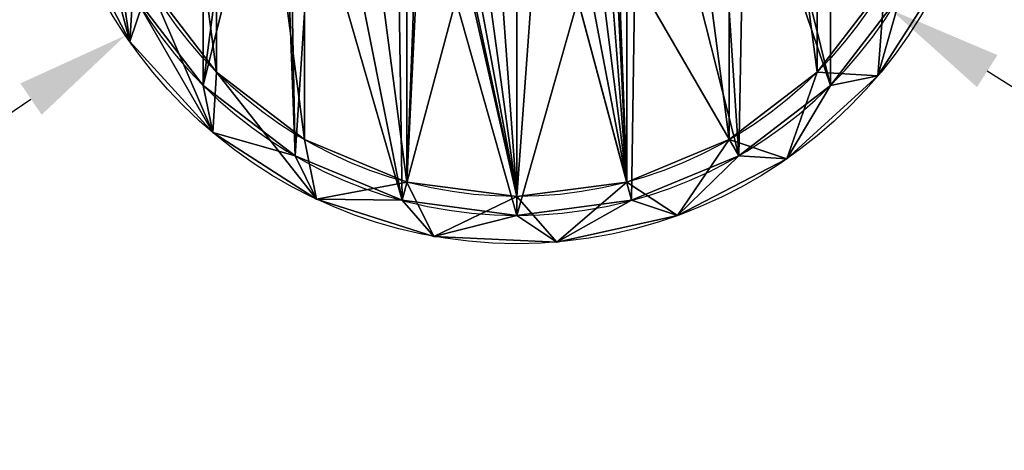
# Model space of a CAD drawing. Extents: x -741 to 1399, y -683 to 188.
# Tile 5 of 13: x -103 to 1, y -122 to -76. Entities that reach past the tile are written whole.
import ezdxf

# ---------------------------------------------------------------- set-up
doc = ezdxf.new("R2010")
doc.units = 0
doc.layers.get('0').update_dxf_attribs({"color": 13, "linetype": 'CONTINUOUS'})
doc.layers.get('DEFPOINTS').update_dxf_attribs({"linetype": 'CONTINUOUS'})
doc.styles.add('TAHOMA', font='tahoma.ttf')
doc.dimstyles.new('DIMSTYLE1', dxfattribs={"dimtxt": 24.132632, "dimasz": 12.066316, "dimexe": 12.066316, "dimexo": 12.066316, "dimgap": 2.413263, "dimtad": 0, "dimtih": 1, "dimtoh": 1, "dimdec": 0, "dimzin": 0, "dimtxsty": 'TAHOMA', "dimcen": 0.09, "dimazin": 3, "dimtfac": 1, "dimtdec": 4, "dimtofl": 0, "dimtmove": 0, "dimatfit": 3, "dimtolj": 1, "dimtzin": 0})

# ---------------------------------------------------------------- blocks, each defined once
blk = doc.blocks.new('*D2')
at = {"color": 0}
for p, q in [((-50.45, -49.62), (-50.27, -49.62)), ((-50.36, -49.71), (-50.36, -49.53)), ((-591.52, -414.15), (-101.84, -84.29)), ((-603.59, -414.15), (-591.52, -414.15))]:
    blk.add_line(p, q, dxfattribs=at)
blk.add_solid([(-100.71, -85.96), (-102.96, -82.63), (-91.83, -77.55)], dxfattribs=at)
at = {"layer": 'DEFPOINTS', "color": 0}
for p in [(-8.89, -21.69), (-91.83, -77.55)]:
    blk.add_point(p, dxfattribs=at)
at = {"color": 0, "insert": (-671.23, -414.15), "char_height": 24.1326, "attachment_point": 5, "style": 'TAHOMA'}
blk.add_mtext('\\A1;%%c100mm', dxfattribs=at)
blk = doc.blocks.new('*D3')
at = {"color": 0}
for p, q in [((-50.45, -49.62), (-50.27, -49.62)), ((-50.36, -49.71), (-50.36, -49.53)), ((888.53, -647.1), (-0.53, -81.33)), ((900.59, -647.1), (888.53, -647.1))]:
    blk.add_line(p, q, dxfattribs=at)
blk.add_solid([(0.55, -79.63), (-1.61, -83.03), (-10.71, -74.85)], dxfattribs=at)
at = {"layer": 'DEFPOINTS', "color": 0}
for p in [(-90.01, -24.39), (-10.71, -74.85)]:
    blk.add_point(p, dxfattribs=at)
at = {"color": 0, "insert": (979.33, -647.1), "char_height": 24.1326, "attachment_point": 5, "style": 'TAHOMA'}
blk.add_mtext('\\A1;DIA 94mm', dxfattribs=at)
blk = doc.blocks.new('*D8')
at = {"color": 0}
for p, q in [((-50.45, -49.62), (-50.27, -49.62)), ((-50.36, -49.71), (-50.36, -49.53)), ((-230.89, -123.15), (-70.8, -57.94)), ((-242.96, -123.15), (-230.89, -123.15))]:
    blk.add_line(p, q, dxfattribs=at)
blk.add_solid([(-70.04, -59.81), (-71.55, -56.08), (-59.62, -53.39)], dxfattribs=at)
at = {"layer": 'DEFPOINTS', "color": 0}
for p in [(-41.1, -45.85), (-59.62, -53.39)]:
    blk.add_point(p, dxfattribs=at)
at = {"color": 0, "insert": (-471.76, -123.15), "char_height": 24.1326, "attachment_point": 5, "style": 'TAHOMA'}
blk.add_mtext('\\A1;DIA 20mm (profondeur 90mm)', dxfattribs=at)

msp = doc.modelspace()

# ---------------------------------------------------------------- linework, layer by layer
for p, q in [((-91.38, -78.21, 635), (-91.38, -78.21, 715)), ((-82.18, -81.44, 135), (-82.18, -81.44, 635)), ((-18.54, -81.44, 135), (-18.54, -81.44, 635)), ((-12.13, -81.84, 635), (-12.13, -81.84, 715)), ((-83.59, -82.85, 725), (-83.59, -82.85, 715)), ((-17.13, -82.85, 725), (-17.13, -82.85, 715)), ((-82.58, -87.85, 635), (-82.58, -87.85, 715)), ((-72.86, -88.59, 135), (-72.86, -88.59, 635)), ((-27.86, -88.59, 135), (-27.86, -88.59, 635)), ((-73.86, -90.32, 725), (-73.86, -90.32, 715)), ((-26.86, -90.32, 725), (-26.86, -90.32, 715)), ((-21.77, -90.64, 635), (-21.77, -90.64, 715)), ((-62.01, -93.09, 135), (-62.01, -93.09, 635)), ((-38.71, -93.09, 135), (-38.71, -93.09, 635)), ((-71.59, -94.89, 635), (-71.59, -94.89, 715)), ((-50.36, -94.62, 135), (-50.36, -94.62, 635)), ((-62.52, -95.02, 725), (-62.52, -95.02, 715)), ((-38.2, -95.02, 725), (-38.2, -95.02, 715)), ((-50.36, -96.62, 725), (-50.36, -96.62, 715)), ((-33.36, -96.64, 635), (-33.36, -96.64, 715)), ((-59.15, -98.84, 635), (-59.15, -98.84, 715)), ((-46.11, -99.44, 635), (-46.11, -99.44, 715))]:
    msp.add_line(p, q)
for centre, radius in [((-50.36, -49.62, 635), 50), ((-50.36, -49.62, 715), 50), ((-50.36, -49.62, 635), 45), ((-50.36, -49.62, 135), 45)]:
    msp.add_circle(centre, radius)
at = {"extrusion": (0, 0, -1)}
for centre in [(50.36, -49.62, -715), (50.36, -49.62, -725)]:
    msp.add_circle(centre, 47, dxfattribs=at)

# ---------------------------------------------------------------- dimensions: what is measured, and where the dimension line sits
at = {"color": 250}
dim = msp.add_diameter_dim_2p(p1=(-8.89, -21.69, 28.15), p2=(-91.83, -77.55, 28.15), dimstyle='DIMSTYLE1', override={"dimpost": 'mm'}, dxfattribs=at)
dim.commit()
dim.dimension.update_dxf_attribs({"geometry": '*D2', "text_midpoint": (-671.23, -414.15, 28.15), "dimtype": 163})
for p1, p2, text, picture, middle in [((-90.01, -24.39, 28.54), (-10.71, -74.85, 28.54), 'DIA 94mm', '*D3', (979.33, -647.1, 28.54)), ((-41.1, -45.85, 5.31), (-59.62, -53.39, 5.31), 'DIA 20mm (profondeur 90mm)', '*D8', (-471.76, -123.15, 5.31))]:
    dim = msp.add_diameter_dim_2p(p1=p1, p2=p2, text=text, dimstyle='DIMSTYLE1', override={"dimpost": 'mm'}, dxfattribs=at)
    dim.commit()
    dim.dimension.update_dxf_attribs({"geometry": picture, "text_midpoint": middle, "dimtype": 163})

# ---------------------------------------------------------------- meshes
mesh = msp.add_polyface()
corners = [(-97.38, -66.62, 715), (-95.76, -61.78, 715), (-97.36, -49.62, 715), (-91.38, -78.21, 715), (-91.06, -73.12, 715), (-82.58, -87.85, 715), (-83.59, -82.85, 715), (-73.86, -90.32, 715), (-71.59, -94.89, 715), (-62.52, -95.02, 715), (-59.15, -98.84, 715), (-50.36, -96.62, 715), (-46.11, -99.44, 715), (-38.2, -95.02, 715), (-33.36, -96.64, 715), (-26.86, -90.32, 715), (-21.77, -90.64, 715), (-17.13, -82.85, 715), (-12.13, -81.84, 715), (-9.66, -73.12, 715), (-5.09, -70.85, 715), (-4.96, -61.78, 715), (-1.14, -58.41, 715), (-3.36, -49.62, 715), (-3.34, -32.62, 715), (-0.54, -45.37, 715), (-99.58, -40.83, 715), (-100.18, -53.87, 715), (-95.63, -28.39, 715), (-95.76, -37.46, 715), (-91.06, -26.12, 715), (-88.59, -17.4, 715), (-83.59, -16.39, 715), (-78.95, -8.6, 715), (-73.86, -8.92, 715), (-67.36, -2.6, 715), (-62.52, -4.22, 715), (-54.61, 0.2, 715), (-50.36, -2.62, 715), (-41.57, -0.4, 715), (-38.2, -4.22, 715), (-29.13, -4.35, 715), (-26.86, -8.92, 715), (-18.14, -11.39, 715), (-17.13, -16.39, 715), (-9.34, -21.03, 715), (-9.66, -26.12, 715), (-4.96, -37.46, 715)]
mesh.append_faces([[corners[k] for k in face] for face in [(24, 22, 25), (0, 26, 27)]], dxfattribs={"vtx0": -1})
mesh.append_faces([[corners[k] for k in face] for face in [(1, 3, 4), (4, 5, 6), (6, 5, 7), (7, 8, 9), (9, 10, 11), (11, 12, 13), (13, 14, 15), (15, 16, 17), (17, 18, 19), (19, 20, 21), (21, 22, 23), (26, 2, 28), (28, 30, 31), (31, 32, 33), (33, 34, 35), (35, 36, 37), (37, 38, 39), (39, 40, 41), (41, 42, 43), (43, 44, 45), (45, 47, 24)]], dxfattribs={"vtx0": -1, "vtx1": -1})
mesh.append_faces([[corners[k] for k in face] for face in [(23, 22, 24), (26, 0, 2)]], dxfattribs={"vtx0": -1, "vtx1": -1, "vtx2": -1})
mesh.append_faces([[corners[k] for k in face] for face in [(0, 1, 2), (1, 0, 3), (4, 3, 5), (7, 5, 8), (9, 8, 10), (11, 10, 12), (13, 12, 14), (15, 14, 16), (17, 16, 18), (19, 18, 20), (21, 20, 22), (28, 2, 29), (28, 29, 30), (31, 30, 32), (33, 32, 34), (35, 34, 36), (37, 36, 38), (39, 38, 40), (41, 40, 42), (43, 42, 44), (45, 44, 46), (45, 46, 47), (24, 47, 23)]], dxfattribs={"vtx0": -1, "vtx2": -1})
mesh = msp.add_polyface()
corners = [(-95.63, -28.39, 635), (-93.83, -37.97, 635), (-95.36, -49.62, 635), (-88.59, -17.4, 635), (-89.33, -27.12, 635), (-82.18, -17.8, 635), (-78.95, -8.6, 635), (-72.86, -10.65, 635), (-67.36, -2.6, 635), (-62.01, -6.15, 635), (-54.61, 0.2, 635), (-50.36, -4.62, 635), (-41.57, -0.4, 635), (-38.71, -6.15, 635), (-29.13, -4.35, 635), (-27.86, -10.65, 635), (-18.14, -11.39, 635), (-18.54, -17.8, 635), (-11.39, -27.12, 635), (-9.34, -21.03, 635), (-6.89, -37.97, 635), (-3.34, -32.62, 635), (-5.36, -49.62, 635), (-5.09, -70.85, 635), (-1.14, -58.41, 635), (-0.54, -45.37, 635), (-99.58, -40.83, 635), (-97.38, -66.62, 635), (-100.18, -53.87, 635), (-93.83, -61.27, 635), (-91.38, -78.21, 635), (-89.33, -72.12, 635), (-82.58, -87.85, 635), (-82.18, -81.44, 635), (-71.59, -94.89, 635), (-72.86, -88.59, 635), (-62.01, -93.09, 635), (-59.15, -98.84, 635), (-50.36, -94.62, 635), (-46.11, -99.44, 635), (-38.71, -93.09, 635), (-33.36, -96.64, 635), (-27.86, -88.59, 635), (-21.77, -90.64, 635), (-18.54, -81.44, 635), (-12.13, -81.84, 635), (-11.39, -72.12, 635), (-6.89, -61.27, 635)]
mesh.append_faces([[corners[k] for k in face] for face in [(24, 21, 25), (26, 27, 28)]], dxfattribs={"vtx0": -1})
mesh.append_faces([[corners[k] for k in face] for face in [(1, 3, 4), (4, 3, 5), (5, 6, 7), (7, 8, 9), (9, 10, 11), (11, 12, 13), (13, 14, 15), (15, 16, 17), (17, 16, 18), (18, 19, 20), (20, 21, 22), (23, 21, 24), (27, 29, 30), (30, 31, 32), (32, 33, 34), (34, 36, 37), (37, 38, 39), (39, 40, 41), (41, 42, 43), (43, 44, 45), (45, 46, 23)]], dxfattribs={"vtx0": -1, "vtx1": -1})
mesh.append_faces([[corners[k] for k in face] for face in [(22, 21, 23), (27, 0, 2)]], dxfattribs={"vtx0": -1, "vtx1": -1, "vtx2": -1})
mesh.append_faces([[corners[k] for k in face] for face in [(0, 1, 2), (1, 0, 3), (5, 3, 6), (7, 6, 8), (9, 8, 10), (11, 10, 12), (13, 12, 14), (15, 14, 16), (18, 16, 19), (20, 19, 21), (27, 26, 0), (27, 2, 29), (30, 29, 31), (32, 31, 33), (34, 33, 35), (34, 35, 36), (37, 36, 38), (39, 38, 40), (41, 40, 42), (43, 42, 44), (45, 44, 46), (23, 46, 47), (23, 47, 22)]], dxfattribs={"vtx0": -1, "vtx2": -1})
mesh = msp.add_polyface()
corners = [(-73.86, -90.32, 725), (-75.36, -49.62, 725), (-83.59, -82.85, 725), (-74.51, -56.09, 725), (-72.01, -62.12, 725), (-62.52, -95.02, 725), (-68.04, -67.3, 725), (-62.86, -71.27, 725), (-56.83, -73.77, 725), (-50.36, -96.62, 725), (-50.36, -74.62, 725), (-43.89, -73.77, 725), (-38.2, -95.02, 725), (-37.86, -71.27, 725), (-26.86, -90.32, 725), (-32.68, -67.3, 725), (-28.71, -62.12, 725), (-26.21, -56.09, 725), (-17.13, -82.85, 725), (-25.36, -49.62, 725), (-95.76, -61.78, 725), (-95.76, -37.46, 725), (-97.36, -49.62, 725), (-91.06, -26.12, 725), (-91.06, -73.12, 725), (-83.59, -16.39, 725), (-73.86, -8.92, 725), (-74.51, -43.15, 725), (-72.01, -37.12, 725), (-62.52, -4.22, 725), (-68.04, -31.94, 725), (-62.86, -27.97, 725), (-56.83, -25.47, 725), (-50.36, -2.62, 725), (-50.36, -24.62, 725), (-38.2, -4.22, 725), (-43.89, -25.47, 725), (-37.86, -27.97, 725), (-26.86, -8.92, 725), (-32.68, -31.94, 725), (-28.71, -37.12, 725), (-26.21, -43.15, 725), (-17.13, -16.39, 725), (-9.66, -73.12, 725), (-9.66, -26.12, 725), (-4.96, -61.78, 725), (-4.96, -37.46, 725), (-3.36, -49.62, 725)]
mesh.append_faces([[corners[k] for k in face] for face in [(20, 21, 22), (46, 45, 47)]], dxfattribs={"vtx0": -1})
mesh.append_faces([[corners[k] for k in face] for face in [(0, 1, 2), (1, 0, 3), (3, 0, 4), (4, 5, 6), (6, 5, 7), (7, 5, 8), (8, 9, 10), (10, 9, 11), (11, 12, 13), (13, 14, 15), (15, 14, 16), (16, 14, 17), (17, 18, 19), (21, 20, 23), (23, 24, 25), (25, 2, 26), (26, 28, 29), (29, 32, 33), (33, 34, 35), (35, 37, 38), (38, 41, 42), (42, 43, 44), (44, 45, 46)]], dxfattribs={"vtx0": -1, "vtx1": -1})
mesh.append_faces([[corners[k] for k in face] for face in [(26, 2, 1), (42, 19, 18)]], dxfattribs={"vtx0": -1, "vtx1": -1, "vtx2": -1})
mesh.append_faces([[corners[k] for k in face] for face in [(4, 0, 5), (8, 5, 9), (11, 9, 12), (13, 12, 14), (17, 14, 18), (23, 20, 24), (25, 24, 2), (26, 1, 27), (26, 27, 28), (29, 28, 30), (29, 30, 31), (29, 31, 32), (33, 32, 34), (35, 34, 36), (35, 36, 37), (38, 37, 39), (38, 39, 40), (38, 40, 41), (42, 41, 19), (42, 18, 43), (44, 43, 45)]], dxfattribs={"vtx0": -1, "vtx2": -1})
mesh = msp.add_polyface()
corners = [(-62.01, -6.15, 135), (-60.02, -47.03, 135), (-60.36, -49.62, 135), (-50.36, -4.62, 135), (-59.02, -44.62, 135), (-57.43, -42.55, 135), (-55.36, -40.96, 135), (-52.95, -39.96, 135), (-50.36, -39.62, 135), (-47.77, -39.96, 135), (-38.71, -6.15, 135), (-45.36, -40.96, 135), (-43.29, -42.55, 135), (-41.7, -44.62, 135), (-40.7, -47.03, 135), (-40.36, -49.62, 135), (-38.71, -93.09, 135), (-27.86, -88.59, 135), (-27.86, -10.65, 135), (-18.54, -81.44, 135), (-18.54, -17.8, 135), (-11.39, -72.12, 135), (-11.39, -27.12, 135), (-6.89, -61.27, 135), (-6.89, -37.97, 135), (-5.36, -49.62, 135), (-93.83, -37.97, 135), (-93.83, -61.27, 135), (-95.36, -49.62, 135), (-89.33, -72.12, 135), (-89.33, -27.12, 135), (-82.18, -81.44, 135), (-82.18, -17.8, 135), (-72.86, -88.59, 135), (-72.86, -10.65, 135), (-62.01, -93.09, 135), (-60.02, -52.21, 135), (-50.36, -94.62, 135), (-59.02, -54.62, 135), (-57.43, -56.69, 135), (-55.36, -58.28, 135), (-52.95, -59.28, 135), (-50.36, -59.62, 135), (-47.77, -59.28, 135), (-45.36, -58.28, 135), (-43.29, -56.69, 135), (-41.7, -54.62, 135), (-40.7, -52.21, 135)]
mesh.append_faces([[corners[k] for k in face] for face in [(23, 24, 25), (26, 27, 28)]], dxfattribs={"vtx0": -1})
mesh.append_faces([[corners[k] for k in face] for face in [(1, 3, 4), (4, 3, 5), (5, 3, 6), (6, 3, 7), (7, 3, 8), (8, 3, 9), (9, 10, 11), (11, 10, 12), (12, 10, 13), (13, 10, 14), (14, 10, 15), (16, 10, 17), (17, 18, 19), (19, 20, 21), (21, 22, 23), (27, 26, 29), (29, 30, 31), (31, 32, 33), (33, 34, 35), (35, 36, 37), (37, 43, 16)]], dxfattribs={"vtx0": -1, "vtx1": -1})
mesh.append_faces([[corners[k] for k in face] for face in [(15, 10, 16), (35, 0, 2)]], dxfattribs={"vtx0": -1, "vtx1": -1, "vtx2": -1})
mesh.append_faces([[corners[k] for k in face] for face in [(0, 1, 2), (1, 0, 3), (9, 3, 10), (17, 10, 18), (19, 18, 20), (21, 20, 22), (23, 22, 24), (29, 26, 30), (31, 30, 32), (33, 32, 34), (35, 34, 0), (35, 2, 36), (37, 36, 38), (37, 38, 39), (37, 39, 40), (37, 40, 41), (37, 41, 42), (37, 42, 43), (16, 43, 44), (16, 44, 45), (16, 45, 46), (16, 46, 47), (16, 47, 15)]], dxfattribs={"vtx0": -1, "vtx2": -1})
mesh = msp.add_polyface()
corners = [(-97.38, -66.62, 715), (-91.38, -78.21, 635), (-91.38, -78.21, 715), (-97.38, -66.62, 635)]
mesh.append_faces([[corners[k] for k in face] for face in [(0, 1, 2), (1, 0, 3)]], dxfattribs={"vtx0": -1})
mesh = msp.add_polyface()
corners = [(-5.09, -70.85, 635), (-12.13, -81.84, 715), (-12.13, -81.84, 635), (-5.09, -70.85, 715)]
mesh.append_faces([[corners[k] for k in face] for face in [(0, 1, 2), (1, 0, 3)]], dxfattribs={"vtx0": -1})
mesh = msp.add_polyface()
corners = [(-89.33, -72.12, 635), (-82.18, -81.44, 135), (-82.18, -81.44, 635), (-89.33, -72.12, 135)]
mesh.append_faces([[corners[k] for k in face] for face in [(0, 1, 2), (1, 0, 3)]], dxfattribs={"vtx0": -1})
mesh = msp.add_polyface()
corners = [(-11.39, -72.12, 135), (-18.54, -81.44, 635), (-18.54, -81.44, 135), (-11.39, -72.12, 635)]
mesh.append_faces([[corners[k] for k in face] for face in [(0, 1, 2), (1, 0, 3)]], dxfattribs={"vtx0": -1})
mesh = msp.add_polyface()
corners = [(-91.06, -73.12, 725), (-83.59, -82.85, 715), (-83.59, -82.85, 725), (-91.06, -73.12, 715)]
mesh.append_faces([[corners[k] for k in face] for face in [(0, 1, 2), (1, 0, 3)]], dxfattribs={"vtx0": -1})
mesh = msp.add_polyface()
corners = [(-9.66, -73.12, 715), (-17.13, -82.85, 725), (-17.13, -82.85, 715), (-9.66, -73.12, 725)]
mesh.append_faces([[corners[k] for k in face] for face in [(0, 1, 2), (1, 0, 3)]], dxfattribs={"vtx0": -1})
mesh = msp.add_polyface()
corners = [(-91.38, -78.21, 715), (-82.58, -87.85, 635), (-82.58, -87.85, 715), (-91.38, -78.21, 635)]
mesh.append_faces([[corners[k] for k in face] for face in [(0, 1, 2), (1, 0, 3)]], dxfattribs={"vtx0": -1})
mesh = msp.add_polyface()
corners = [(-72.86, -88.59, 635), (-82.18, -81.44, 135), (-72.86, -88.59, 135), (-82.18, -81.44, 635)]
mesh.append_faces([[corners[k] for k in face] for face in [(0, 1, 2), (1, 0, 3)]], dxfattribs={"vtx0": -1})
mesh = msp.add_polyface()
corners = [(-18.54, -81.44, 635), (-27.86, -88.59, 135), (-18.54, -81.44, 135), (-27.86, -88.59, 635)]
mesh.append_faces([[corners[k] for k in face] for face in [(0, 1, 2), (1, 0, 3)]], dxfattribs={"vtx0": -1})
mesh = msp.add_polyface()
corners = [(-12.13, -81.84, 715), (-21.77, -90.64, 635), (-12.13, -81.84, 635), (-21.77, -90.64, 715)]
mesh.append_faces([[corners[k] for k in face] for face in [(0, 1, 2), (1, 0, 3)]], dxfattribs={"vtx0": -1})
mesh = msp.add_polyface()
corners = [(-73.86, -90.32, 725), (-83.59, -82.85, 715), (-73.86, -90.32, 715), (-83.59, -82.85, 725)]
mesh.append_faces([[corners[k] for k in face] for face in [(0, 1, 2), (1, 0, 3)]], dxfattribs={"vtx0": -1})
mesh = msp.add_polyface()
corners = [(-17.13, -82.85, 725), (-26.86, -90.32, 715), (-17.13, -82.85, 715), (-26.86, -90.32, 725)]
mesh.append_faces([[corners[k] for k in face] for face in [(0, 1, 2), (1, 0, 3)]], dxfattribs={"vtx0": -1})
mesh = msp.add_polyface()
corners = [(-71.59, -94.89, 715), (-82.58, -87.85, 635), (-71.59, -94.89, 635), (-82.58, -87.85, 715)]
mesh.append_faces([[corners[k] for k in face] for face in [(0, 1, 2), (1, 0, 3)]], dxfattribs={"vtx0": -1})
mesh = msp.add_polyface()
corners = [(-62.01, -93.09, 635), (-72.86, -88.59, 135), (-62.01, -93.09, 135), (-72.86, -88.59, 635)]
mesh.append_faces([[corners[k] for k in face] for face in [(0, 1, 2), (1, 0, 3)]], dxfattribs={"vtx0": -1})
mesh = msp.add_polyface()
corners = [(-27.86, -88.59, 635), (-38.71, -93.09, 135), (-27.86, -88.59, 135), (-38.71, -93.09, 635)]
mesh.append_faces([[corners[k] for k in face] for face in [(0, 1, 2), (1, 0, 3)]], dxfattribs={"vtx0": -1})
mesh = msp.add_polyface()
corners = [(-62.52, -95.02, 725), (-73.86, -90.32, 715), (-62.52, -95.02, 715), (-73.86, -90.32, 725)]
mesh.append_faces([[corners[k] for k in face] for face in [(0, 1, 2), (1, 0, 3)]], dxfattribs={"vtx0": -1})
mesh = msp.add_polyface()
corners = [(-26.86, -90.32, 725), (-38.2, -95.02, 715), (-26.86, -90.32, 715), (-38.2, -95.02, 725)]
mesh.append_faces([[corners[k] for k in face] for face in [(0, 1, 2), (1, 0, 3)]], dxfattribs={"vtx0": -1})
mesh = msp.add_polyface()
corners = [(-21.77, -90.64, 715), (-33.36, -96.64, 635), (-21.77, -90.64, 635), (-33.36, -96.64, 715)]
mesh.append_faces([[corners[k] for k in face] for face in [(0, 1, 2), (1, 0, 3)]], dxfattribs={"vtx0": -1})
mesh = msp.add_polyface()
corners = [(-50.36, -94.62, 635), (-62.01, -93.09, 135), (-50.36, -94.62, 135), (-62.01, -93.09, 635)]
mesh.append_faces([[corners[k] for k in face] for face in [(0, 1, 2), (1, 0, 3)]], dxfattribs={"vtx0": -1})
mesh = msp.add_polyface()
corners = [(-38.71, -93.09, 635), (-50.36, -94.62, 135), (-38.71, -93.09, 135), (-50.36, -94.62, 635)]
mesh.append_faces([[corners[k] for k in face] for face in [(0, 1, 2), (1, 0, 3)]], dxfattribs={"vtx0": -1})
mesh = msp.add_polyface()
corners = [(-59.15, -98.84, 715), (-71.59, -94.89, 635), (-59.15, -98.84, 635), (-71.59, -94.89, 715)]
mesh.append_faces([[corners[k] for k in face] for face in [(0, 1, 2), (1, 0, 3)]], dxfattribs={"vtx0": -1})
mesh = msp.add_polyface()
corners = [(-50.36, -96.62, 725), (-62.52, -95.02, 715), (-50.36, -96.62, 715), (-62.52, -95.02, 725)]
mesh.append_faces([[corners[k] for k in face] for face in [(0, 1, 2), (1, 0, 3)]], dxfattribs={"vtx0": -1})
mesh = msp.add_polyface()
corners = [(-38.2, -95.02, 725), (-50.36, -96.62, 715), (-38.2, -95.02, 715), (-50.36, -96.62, 725)]
mesh.append_faces([[corners[k] for k in face] for face in [(0, 1, 2), (1, 0, 3)]], dxfattribs={"vtx0": -1})
mesh = msp.add_polyface()
corners = [(-33.36, -96.64, 715), (-46.11, -99.44, 635), (-33.36, -96.64, 635), (-46.11, -99.44, 715)]
mesh.append_faces([[corners[k] for k in face] for face in [(0, 1, 2), (1, 0, 3)]], dxfattribs={"vtx0": -1})
mesh = msp.add_polyface()
corners = [(-46.11, -99.44, 715), (-59.15, -98.84, 635), (-46.11, -99.44, 635), (-59.15, -98.84, 715)]
mesh.append_faces([[corners[k] for k in face] for face in [(0, 1, 2), (1, 0, 3)]], dxfattribs={"vtx0": -1})

doc.saveas('drawing.dxf')
